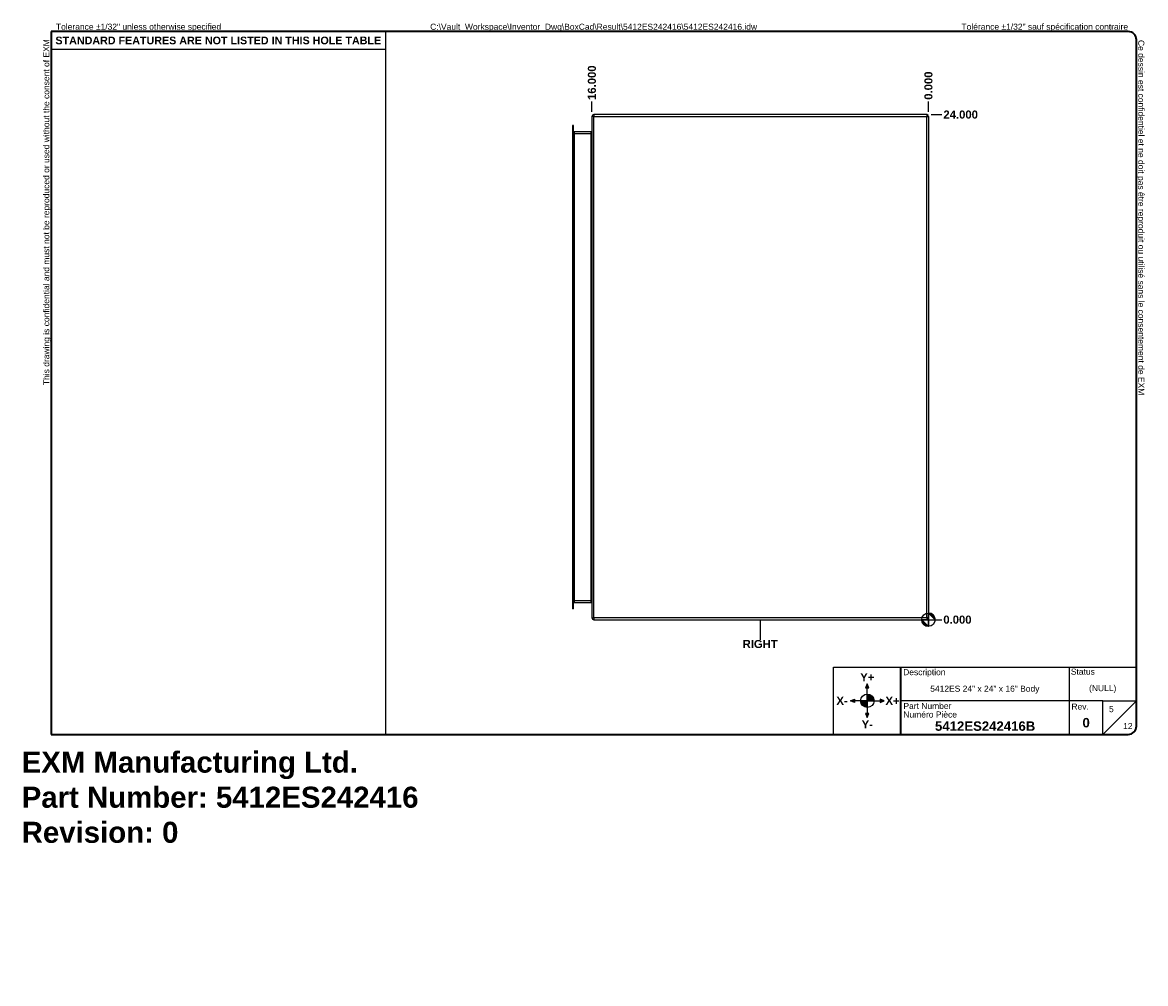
# Model space of a CAD drawing. Header units: inches. Extents: x 0 to 53.4, y -11 to 34.6.
import ezdxf

# ---------------------------------------------------------------- set-up
doc = ezdxf.new("R2010")
doc.units = ezdxf.units.IN
doc.header["$LTSCALE"] = 3.2
doc.header["$MEASUREMENT"] = 0
doc.linetypes.add('CHAIN', pattern=[0.7087, 0.4724, -0.0591, 0.1181, -0.0591])
doc.layers.get('0').update_dxf_attribs({"lineweight": 25})
for name, color, linetype, lineweight in [('Dimensions(ANSI)', 7, 'Continuous', 25), ('Sketch Geometry(ANSI)', 7, 'Continuous', 25), ('Symbols(ANSI)', 7, 'Continuous', 25), ('Visible Edges(ANSI)', 7, 'Continuous', 25), ('Visible Tangent Edges(ANSI)', 7, 'Continuous', 25), ('Work Point(ANSI)', 7, 'Continuous', 25)]:
    doc.layers.add(name, color=color, linetype=linetype, lineweight=lineweight)
doc.layers.add('Hatch', color=179, linetype='Continuous', lineweight=9, true_color=0x1e1e47)
doc.styles.add('Current-ANSI', font='arial.ttf')
doc.styles.add('Dimension-ANSI', font='arialbd.ttf')
doc.styles.get("Standard").update_dxf_attribs({"font": 'arialbd.ttf'})
doc.styles.add('Text Style44', font='arialbd.ttf')
doc.dimstyles.new('INCH-ANSI', dxfattribs={"dimscale": 3.2, "dimtxt": 0.12, "dimasz": 0.098425, "dimexe": 0.04, "dimexo": 0.04, "dimgap": 0.031496, "dimtad": 0, "dimtih": 1, "dimtoh": 1, "dimdec": 3, "dimrnd": 1e-08, "dimzin": 0, "dimdsep": 46, "dimtxsty": 'Dimension-ANSI', "dimcen": 0.09, "dimdle": 0.312, "dimclrd": 179, "dimclre": 179, "dimclrt": 7, "dimadec": 1, "dimazin": 0, "dimtfac": 1, "dimtdec": 3, "dimtofl": 0, "dimtmove": 0, "dimatfit": 3, "dimfxl": 1, "dimtolj": 1, "dimtzin": 4, "dimlwd": 25, "dimlwe": 25, "dimarcsym": 0})
doc.dimstyles.new('INCH-ANSI-VERTICAL', dxfattribs={"dimscale": 3.2, "dimtxt": 0.12, "dimasz": 0.098425, "dimexe": 0.04, "dimexo": 0.04, "dimgap": 0.031496, "dimtad": 0, "dimtih": 1, "dimtoh": 1, "dimdec": 3, "dimrnd": 1e-08, "dimzin": 0, "dimdsep": 46, "dimtxsty": 'Dimension-ANSI', "dimcen": 0.09, "dimdle": 0.312, "dimclrd": 179, "dimclre": 179, "dimclrt": 7, "dimadec": 1, "dimazin": 0, "dimtfac": 1, "dimtdec": 3, "dimtofl": 0, "dimtmove": 0, "dimatfit": 3, "dimfxl": 1, "dimtolj": 1, "dimtzin": 4, "dimlwd": 25, "dimlwe": 25, "dimarcsym": 0})

# ---------------------------------------------------------------- blocks, each defined once
blk = doc.blocks.new('Borders EXM - B (Inch) - B')
at = {"layer": 'Sketch Geometry(ANSI)', "linetype": 'Continuous', "lineweight": 35}
for p, q in [((16.438, 10.692), (0.437, 10.692)), ((0.437, 10.692), (0.437, 0.255)), ((16.562, 0.38), (16.562, 10.567)), ((0.437, 0.255), (16.438, 0.255))]:
    blk.add_line(p, q, dxfattribs=at)
at = {"layer": 'Sketch Geometry(ANSI)'}
for p, q in [((5.406, 10.692), (5.406, 0.255)), ((0.437, 10.428), (5.406, 10.428))]:
    blk.add_line(p, q, dxfattribs=at)
at = {"layer": 'Sketch Geometry(ANSI)', "linetype": 'Continuous', "lineweight": 35}
for centre, start, end in [((16.438, 10.567), 0, 90), ((16.438, 0.38), 270, 0)]:
    blk.add_arc(centre, 0.125, start, end, dxfattribs=at)
at = {"layer": 'Symbols(ANSI)', "color": 7, "char_height": 0.09, "attachment_point": 7, "style": 'Current-ANSI'}
for s, insert, rotation in [('This drawing is confidential and must not be reproduced or used without the consent of EXM', (0.437, 5.442), 90), ('Ce dessin est confidentiel et ne doit pas être reproduit ou utilisé sans le consentement de EXM', (16.562, 10.567), 270)]:
    blk.add_mtext(s, dxfattribs=dict(at, insert=insert, rotation=rotation))
for s, insert in [('Tolerance ±1/32" unless otherwise specified', (0.509, 10.692)), ('Tolérance ±1/32" sauf spécification contraire', (13.963, 10.692))]:
    blk.add_mtext(s, dxfattribs=dict(at, insert=insert))
at = {"layer": 'Symbols(ANSI)', "color": 7, "insert": (2.921, 10.559), "char_height": 0.114, "width": 4.96908, "attachment_point": 5, "style": 'Dimension-ANSI'}
blk.add_mtext('\\fArial|b1|i0;{\\H0.1140;STANDARD FEATURES ARE NOT LISTED IN THIS HOLE TABLE}', dxfattribs=at)
at = {"layer": 'Symbols(ANSI)', "color": 7, "style": 'Current-ANSI'}
blk.add_attdef('FILENAME_AND_PATH_001', (6.069, 10.718), '', height=0.09, dxfattribs=at)
blk = doc.blocks.new('Title Blocks EXM-2 - ANSI B')
at = {"layer": 'Hatch'}
for points in [[(12.725, 0.94), (12.75, 0.94), (12.75, 1)], [(12.775, 0.94), (12.75, 1), (12.75, 0.94)], [(12.56, 0.75), (12.56, 0.775), (12.5, 0.75)], [(12.56, 0.75), (12.5, 0.75), (12.56, 0.725)], [(12.94, 0.75), (13, 0.75), (12.94, 0.775)], [(12.94, 0.75), (12.94, 0.725), (13, 0.75)], [(12.75, 0.56), (12.725, 0.56), (12.75, 0.5)], [(12.75, 0.56), (12.75, 0.5), (12.775, 0.56)]]:
    blk.add_hatch(color=7, dxfattribs=at).paths.add_polyline_path(points)
h = blk.add_hatch(color=7, dxfattribs=at)
edge = h.paths.add_edge_path()
edge.add_line((12.75, 0.85), (12.75, 0.75))
edge.add_line((12.75, 0.75), (12.85, 0.75))
edge.add_arc((12.75, 0.75), 0.1, 0, 90)
h = blk.add_hatch(color=7, dxfattribs=at)
edge = h.paths.add_edge_path()
edge.add_line((12.75, 0.65), (12.75, 0.75))
edge.add_line((12.75, 0.75), (12.65, 0.75))
edge.add_arc((12.75, 0.75), 0.1, 180, 270)
at = {"layer": 'Sketch Geometry(ANSI)'}
for p, q in [((12.249, 1.25), (16.749, 1.25)), ((12.249, 0.25), (12.249, 1.25)), ((15.749, 1.25), (15.749, 0.75)), ((16.749, 1.25), (16.749, 0.375)), ((12.75, 1), (12.725, 0.94)), ((12.725, 0.94), (12.775, 0.94)), ((12.75, 0.85), (12.75, 1)), ((12.775, 0.94), (12.75, 1)), ((12.75, 0.75), (12.75, 0.85)), ((12.5, 0.75), (12.56, 0.775)), ((12.65, 0.75), (12.5, 0.75)), ((12.56, 0.725), (12.5, 0.75)), ((12.56, 0.775), (12.56, 0.725)), ((12.75, 0.75), (12.65, 0.75)), ((12.75, 0.75), (12.85, 0.75)), ((12.75, 0.75), (12.75, 0.65)), ((12.85, 0.75), (13, 0.75)), ((13, 0.75), (12.94, 0.775)), ((12.94, 0.775), (12.94, 0.725)), ((12.94, 0.725), (13, 0.75)), ((15.749, 0.75), (13.249, 0.75)), ((16.249, 0.75), (15.749, 0.75)), ((15.749, 0.75), (15.749, 0.25)), ((16.249, 0.25), (16.249, 0.75)), ((16.249, 0.75), (16.749, 0.75)), ((16.249, 0.25), (16.749, 0.75)), ((12.775, 0.56), (12.725, 0.56)), ((12.725, 0.56), (12.75, 0.5)), ((12.75, 0.65), (12.75, 0.5)), ((12.75, 0.5), (12.775, 0.56)), ((13.249, 0.25), (12.249, 0.25)), ((16.624, 0.25), (13.249, 0.25))]:
    blk.add_line(p, q, dxfattribs=at)
at = {"layer": 'Sketch Geometry(ANSI)', "linetype": 'Continuous', "lineweight": 35}
blk.add_line((13.249, 0.25), (13.249, 1.25), dxfattribs=at)
at = {"layer": 'Sketch Geometry(ANSI)'}
blk.add_circle((12.75, 0.75), 0.1, dxfattribs=at)
blk.add_arc((16.624, 0.375), 0.125, 270, 0, dxfattribs=at)
at = {"layer": 'Symbols(ANSI)', "color": 7}
for s, insert, char_height, attachment_point, style in [('Description', (13.283, 1.103), 0.09, 7, 'Current-ANSI'), ('Status', (15.774, 1.137), 0.09, 7, 'Current-ANSI'), ('\\fArial|b1|i0;Y+', (12.75, 1.1), 0.12, 5, 'Dimension-ANSI'), ('\\fArial|b1|i0;X-', (12.375, 0.75), 0.12, 5, 'Dimension-ANSI'), ('\\fArial|b1|i0;X+', (13.125, 0.75), 0.12, 5, 'Dimension-ANSI'), ('Part Number', (13.287, 0.627), 0.09, 7, 'Current-ANSI'), ('Numéro Pièce', (13.286, 0.5), 0.09, 7, 'Current-ANSI'), ('\\fArial|b1|i0;Y-', (12.75, 0.4), 0.12, 5, 'Dimension-ANSI')]:
    blk.add_mtext(s, dxfattribs=dict(at, insert=insert, char_height=char_height, attachment_point=attachment_point, style=style))
at = {"layer": 'Symbols(ANSI)', "color": 7, "insert": (15.783, 0.618), "char_height": 0.09, "width": 0.25854, "attachment_point": 7, "style": 'Current-ANSI'}
blk.add_mtext('Rev.', dxfattribs=at)
at = {"layer": 'Symbols(ANSI)', "color": 7}
for tag, p, height, style in [('IDW_DESC_IAM_001', (13.685, 0.885), 0.09, 'Current-ANSI'), ('DESIGN_STATE_001', (16.045, 0.893), 0.09, 'Current-ANSI'), ('Sheet_Number_001', (16.341, 0.581), 0.09, 'Current-ANSI'), ('IDW_NAME_IAM_001', (13.756, 0.304), 0.14, 'Text Style44'), ('IDW_REV_001', (15.947, 0.355), 0.14, 'Text Style44'), ('Number_of_sheets_001', (16.551, 0.33), 0.09, 'Current-ANSI')]:
    blk.add_attdef(tag, p, '', height=height, dxfattribs=dict(at, style=style))
blk = doc.blocks.new('Origin Indicator Symbol2')
at = {"layer": 'Dimensions(ANSI)'}
h = blk.add_hatch(color=7, dxfattribs=at)
edge = h.paths.add_edge_path(flags=0)
edge.add_line((13.472, 2.057), (13.571, 1.959))
edge.add_arc((13.472, 1.959), 0.0984, 0, 90)
h = blk.add_hatch(color=7, dxfattribs=at)
edge = h.paths.add_edge_path(flags=0)
edge.add_line((13.472, 1.86), (13.374, 1.959))
edge.add_arc((13.472, 1.959), 0.0984, 180, 270)
at = {"layer": 'Dimensions(ANSI)', "color": 7, "linetype": 'Continuous'}
for p, q in [((13.472, 2.057), (13.571, 1.959)), ((13.472, 1.86), (13.374, 1.959))]:
    blk.add_line(p, q, dxfattribs=at)
at = {"layer": 'Dimensions(ANSI)', "color": 7, "linetype": 'Continuous', "flags": 128}
for points in [[(13.472, 1.959), (13.571, 1.959), (13.472, 2.057), (13.472, 1.959)], [(13.472, 1.959), (13.472, 2.057), (13.472, 1.86), (13.472, 1.959)], [(13.472, 1.959), (13.472, 1.86), (13.374, 1.959), (13.472, 1.959)], [(13.472, 1.959), (13.374, 1.959), (13.472, 1.959), (13.472, 1.959)]]:
    blk.add_lwpolyline(points, dxfattribs=at)
at = {"layer": 'Dimensions(ANSI)', "color": 7, "linetype": 'Continuous'}
blk.add_circle((13.472, 1.959), 0.0984, dxfattribs=at)
for start, end in [(0, 90), (180, 270)]:
    blk.add_arc((13.472, 1.959), 0.0984, start, end, dxfattribs=at)
at = {"layer": 'Dimensions(ANSI)', "color": 7}
for points in [[(13.472, 1.959), (13.571, 1.959), (13.472, 2.057), (13.472, 1.959)], [(13.472, 1.959), (13.472, 2.057), (13.472, 1.86), (13.472, 1.959)], [(13.472, 1.959), (13.472, 1.86), (13.374, 1.959), (13.472, 1.959)], [(13.472, 1.959), (13.374, 1.959), (13.472, 1.959)]]:
    blk.add_solid(points, dxfattribs=at)
blk = doc.blocks.new('*D18')
at = {"layer": 'Defpoints', "color": 0, "linetype": 'Continuous', "transparency": 16777216}
for p in [(43.111, 30.898), (43.111, 30.268), (43.111, 30.268)]:
    blk.add_point(p, dxfattribs=at)
at = {"layer": 'Dimensions(ANSI)', "color": 179, "linetype": 'Continuous', "lineweight": 25, "true_color": 0x262658, "transparency": 16777216}
blk.add_line((43.111, 30.396), (43.111, 30.898), dxfattribs=at)
at = {"layer": 'Dimensions(ANSI)', "color": 7, "linetype": 'Continuous', "lineweight": 25, "transparency": 16777216, "insert": (43.111, 31.645), "char_height": 0.384, "attachment_point": 5, "rotation": 90, "style": 'Dimension-ANSI'}
blk.add_mtext('\\A1;0.000', dxfattribs=at)
blk = doc.blocks.new('*D19')
at = {"layer": 'Defpoints', "color": 0, "linetype": 'Continuous', "transparency": 16777216}
for p in [(27.111, 30.898), (27.111, 30.268), (43.111, 30.268)]:
    blk.add_point(p, dxfattribs=at)
at = {"layer": 'Dimensions(ANSI)', "color": 179, "linetype": 'Continuous', "lineweight": 25, "true_color": 0x262658, "transparency": 16777216}
blk.add_line((27.111, 30.396), (27.111, 30.898), dxfattribs=at)
at = {"layer": 'Dimensions(ANSI)', "color": 7, "linetype": 'Continuous', "lineweight": 25, "transparency": 16777216, "insert": (27.111, 31.784), "char_height": 0.384, "attachment_point": 5, "rotation": 90, "style": 'Dimension-ANSI'}
blk.add_mtext('\\A1;16.000', dxfattribs=at)
blk = doc.blocks.new('*D20')
at = {"layer": 'Defpoints', "color": 0, "linetype": 'Continuous', "transparency": 16777216}
for p in [(43.111, 6.268), (43.111, 6.268), (43.741, 6.268)]:
    blk.add_point(p, dxfattribs=at)
at = {"layer": 'Dimensions(ANSI)', "color": 179, "linetype": 'Continuous', "lineweight": 25, "true_color": 0x262658, "transparency": 16777216}
blk.add_line((43.239, 6.268), (43.741, 6.268), dxfattribs=at)
at = {"layer": 'Dimensions(ANSI)', "color": 7, "linetype": 'Continuous', "lineweight": 25, "transparency": 16777216, "insert": (44.489, 6.268), "char_height": 0.384, "attachment_point": 5, "style": 'Dimension-ANSI'}
blk.add_mtext('\\A1;0.000', dxfattribs=at)
blk = doc.blocks.new('*D21')
at = {"layer": 'Defpoints', "color": 0, "linetype": 'Continuous', "transparency": 16777216}
for p in [(43.111, 30.268), (43.741, 30.268), (43.111, 6.268)]:
    blk.add_point(p, dxfattribs=at)
at = {"layer": 'Dimensions(ANSI)', "color": 179, "linetype": 'Continuous', "lineweight": 25, "true_color": 0x262658, "transparency": 16777216}
blk.add_line((43.239, 30.268), (43.741, 30.268), dxfattribs=at)
at = {"layer": 'Dimensions(ANSI)', "color": 7, "linetype": 'Continuous', "lineweight": 25, "transparency": 16777216, "insert": (44.643, 30.268), "char_height": 0.384, "attachment_point": 5, "style": 'Dimension-ANSI'}
blk.add_mtext('\\A1;24.000', dxfattribs=at)
blk = doc.blocks.new('RIGHT')
at = {"layer": 'Sketch Geometry(ANSI)'}
blk.add_line((0, 0.15), (0, -0.15), dxfattribs=at)
at = {"layer": 'Symbols(ANSI)', "color": 7, "insert": (0, -0.212), "char_height": 0.12, "attachment_point": 5, "style": 'Dimension-ANSI'}
blk.add_mtext('\\fArial|b1|i0;RIGHT', dxfattribs=at)

msp = doc.modelspace()

# ---------------------------------------------------------------- linework, layer by layer
at = {"layer": 'Visible Edges(ANSI)'}
for p, q in [((27.1114, 30.1837), (27.1114, 30.1029)), ((27.1114, 30.1029), (27.1114, 6.3517)), ((43.0274, 30.2677), (27.1954, 30.2677)), ((43.1114, 30.1837), (43.1114, 6.3517)), ((26.1801, 29.7559), (26.1801, 29.4803)), ((26.2331, 29.7559), (26.1801, 29.7559)), ((26.1801, 29.4803), (26.1801, 7.0551)), ((26.2331, 29.4803), (26.2331, 29.7559)), ((26.2331, 7.0551), (26.2331, 29.4803)), ((27.0804, 29.4546), (26.2641, 29.4546)), ((26.1801, 7.0551), (26.1801, 6.7795)), ((26.2331, 6.7795), (26.2331, 7.0551)), ((26.2641, 7.0809), (27.0804, 7.0809)), ((26.2331, 6.7795), (26.1801, 6.7795)), ((27.1954, 6.2677), (43.0274, 6.2677))]:
    msp.add_line(p, q, dxfattribs=at)
for centre, radius, start, end in [((27.1954, 30.1837), 0.084, 90, 180), ((43.0274, 30.1837), 0.084, 0, 90), ((26.2641, 29.4856), 0.031, 180, 270), ((27.0804, 29.4856), 0.031, 270, 0), ((26.2641, 7.0499), 0.031, 90, 180), ((27.0804, 7.0499), 0.031, 0, 90), ((27.1954, 6.3517), 0.084, 180, 270), ((43.0274, 6.3517), 0.084, 270, 0)]:
    msp.add_arc(centre, radius, start, end, dxfattribs=at)
at = {"layer": 'Visible Tangent Edges(ANSI)'}
for p, q in [((27.1954, 30.1837), (27.1114, 30.1837)), ((27.1954, 30.2677), (27.1954, 30.1837)), ((27.1954, 30.1837), (43.0274, 30.1837)), ((27.1954, 6.3517), (27.1954, 30.1837)), ((43.0274, 30.2677), (43.0274, 30.1837)), ((43.0274, 30.1837), (43.1114, 30.1837)), ((43.0274, 6.3517), (43.0274, 30.1837)), ((26.1801, 29.4803), (26.2331, 29.4803)), ((26.2641, 29.3706), (26.2331, 29.3706)), ((26.2641, 29.4546), (26.2641, 29.3706)), ((26.2641, 29.3706), (26.2641, 7.1649)), ((26.2641, 29.3706), (27.0804, 29.3706)), ((27.0804, 29.3706), (27.0804, 29.4546)), ((27.1114, 29.3706), (27.0804, 29.3706)), ((27.0804, 7.1649), (27.0804, 29.3706)), ((26.1801, 7.0551), (26.2331, 7.0551)), ((26.2331, 7.1649), (26.2641, 7.1649)), ((26.2641, 7.1649), (26.2641, 7.0809)), ((27.0804, 7.1649), (26.2641, 7.1649)), ((27.0804, 7.0809), (27.0804, 7.1649)), ((27.0804, 7.1649), (27.1114, 7.1649)), ((27.1114, 6.3517), (27.1954, 6.3517)), ((27.1954, 6.3517), (27.1954, 6.2677)), ((43.0274, 6.3517), (27.1954, 6.3517)), ((43.0274, 6.3517), (43.0274, 6.2677)), ((43.1114, 6.3517), (43.0274, 6.3517))]:
    msp.add_line(p, q, dxfattribs=at)
at = {"layer": 'Work Point(ANSI)', "linetype": 'CHAIN', "ltscale": 0.000455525}
for p, q in [((43.113, 30.2677), (43.1098, 30.2677)), ((43.1114, 30.2693), (43.1114, 30.2661)), ((43.113, 6.2677), (43.1098, 6.2677)), ((43.1114, 6.2693), (43.1114, 6.2661))]:
    msp.add_line(p, q, dxfattribs=at)

# ---------------------------------------------------------------- block references
at = {"xscale": 3.2, "yscale": 3.2, "zscale": 3.2}
for name, p, values in [('Borders EXM - B (Inch) - B', (0, 0), {'FILENAME_AND_PATH_001': 'C:\\Vault_Workspace\\Inventor_Dwg\\BoxCad\\Result\\5412ES242416\\5412ES242416.idw'}), ('Title Blocks EXM-2 - ANSI B', (-0.5962, 0.0145), {'IDW_REV_001': '0', 'Sheet_Number_001': '5', 'Number_of_sheets_001': '12', 'IDW_DESC_IAM_001': '5412ES 24" x 24" x 16" Body', 'DESIGN_STATE_001': '(NULL)', 'IDW_NAME_IAM_001': '5412ES242416B'})]:
    msp.add_blockref(name, p, dxfattribs=at).add_auto_attribs(values)
msp.add_blockref('RIGHT', (35.1114, 5.789), dxfattribs=at)
at = {"layer": 'Dimensions(ANSI)', "xscale": 3.2, "yscale": 3.2, "zscale": 3.2}
msp.add_blockref('Origin Indicator Symbol2', (0, 0), dxfattribs=at)

# ---------------------------------------------------------------- texts
at = {"insert": (0, 0), "char_height": 1, "attachment_point": 1}
msp.add_mtext_dynamic_manual_height_columns('EXM Manufacturing Ltd.\\PPart Number: 5412ES242416\\PRevision: 0', width=6.990976, gutter_width=1, heights=[0], dxfattribs=at).dxf.set("width", 100)

# ---------------------------------------------------------------- dimensions: what is measured, and where the dimension line sits
at = {"layer": 'Dimensions(ANSI)', "color": 179, "linetype": 'Continuous', "lineweight": 25, "true_color": 0x262658}
for feature_location, offset, dtype, origin, dimstyle, picture, middle in [((27.1114, 30.2677), (0, 0.6299), 1, (43.1114, 30.2677), 'INCH-ANSI-VERTICAL', '*D19', (27.1114, 31.7844)), ((43.1113524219, 30.2677165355), (0, 0.6299212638), 1, (43.1113524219, 30.2677165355), 'INCH-ANSI-VERTICAL', '*D18', (43.1113524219, 31.6451482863)), ((43.1114, 30.2677), (0.6299, 0), 0, (43.1114, 6.2677), 'INCH-ANSI', '*D21', (44.6425, 30.2677)), ((43.1113524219, 6.2677165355), (0.6299212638, 0), 0, (43.1113524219, 6.2677165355), 'INCH-ANSI', '*D20', (44.4887841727, 6.2677165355))]:
    dim = msp.add_ordinate_dim(feature_location=feature_location, offset=offset, dtype=dtype, origin=origin, dimstyle=dimstyle, override={"dimgap": 0.031496, "dimtad": 0, "dimdec": 3, "dimtol": 0, "dimlim": 0, "dimtp": 0, "dimtm": 0, "dimtdec": 3}, dxfattribs=at)
    dim.commit()
    dim.dimension.update_dxf_attribs({"geometry": picture, "text_midpoint": middle})

doc.saveas('drawing.dxf')
